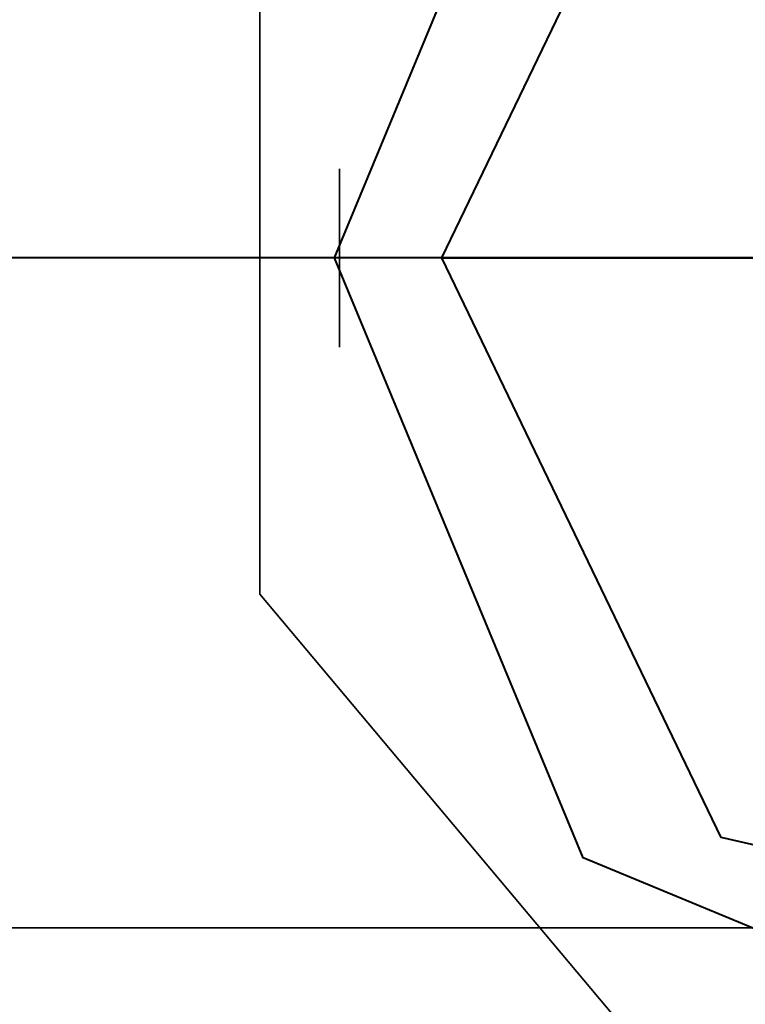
# Model space of a CAD drawing. Header units: millimetres. Extents: x 0 to 1340, y 0 to 800.
# Tile 25 of 100: x 277.83 to 279.18, y 245.27 to 247.11. Entities that reach past the tile are written whole.
import ezdxf

# ---------------------------------------------------------------- set-up
doc = ezdxf.new("R2010")
doc.units = ezdxf.units.MM
doc.layers.add('OUTLINE', color=7, linetype='Continuous', lineweight=35, true_color=0x141414)
doc.layers.add('REFRIG', color=7, linetype='Continuous', lineweight=40, true_color=0xc83c28)

msp = doc.modelspace()

# ---------------------------------------------------------------- linework, layer by layer
at = {"layer": 'OUTLINE'}
for points in [[(281.8333, 246.6667), (281.4044, 247.8451), (280.3184, 248.4721), (279.0833, 248.2544), (278.2772, 247.2937), (278.2772, 246.0396), (279.0833, 245.079), (280.3184, 244.8612), (281.4044, 245.4882), (281.8333, 246.6667)], [(281.5833, 246.6667), (281.1196, 247.7863), (280, 248.25), (278.8804, 247.7863), (278.4167, 246.6667), (278.8804, 245.5471), (280, 245.0833), (281.1196, 245.5471), (281.5833, 246.6667)], [(278.4255, 246.5), (278.4255, 246.8333)], [(275.3333, 245.4167), (280, 245.4167)], [(275.3333, 245.4167), (280, 245.4167)]]:
    msp.add_lwpolyline(points, dxfattribs=at)
at = {"layer": 'REFRIG'}
for points in [[(278.4167, 246.6667), (278.8804, 247.7863), (280, 248.25), (281.1196, 247.7863), (281.5833, 246.6667), (281.1196, 245.5471), (280, 245.0833), (278.8804, 245.5471), (278.4167, 246.6667)], [(278.6167, 246.6667), (279.1375, 247.7482), (280.3078, 248.0153), (281.2463, 247.2669), (281.2463, 246.0665), (280.3078, 245.318), (279.1375, 245.5851), (278.6167, 246.6667)], [(281.8333, 246.6667), (280.55, 246.6667), (279.2667, 246.6667), (277.9833, 246.6667), (276.7, 246.6667), (275.4167, 246.6667), (274.1333, 246.6667)], [(278.6167, 246.6667), (279.0778, 246.6667), (279.5389, 246.6667), (280, 246.6667), (280.4611, 246.6667), (280.9222, 246.6667), (281.3833, 246.6667)]]:
    msp.add_lwpolyline(points, dxfattribs=at)

doc.saveas('drawing.dxf')
